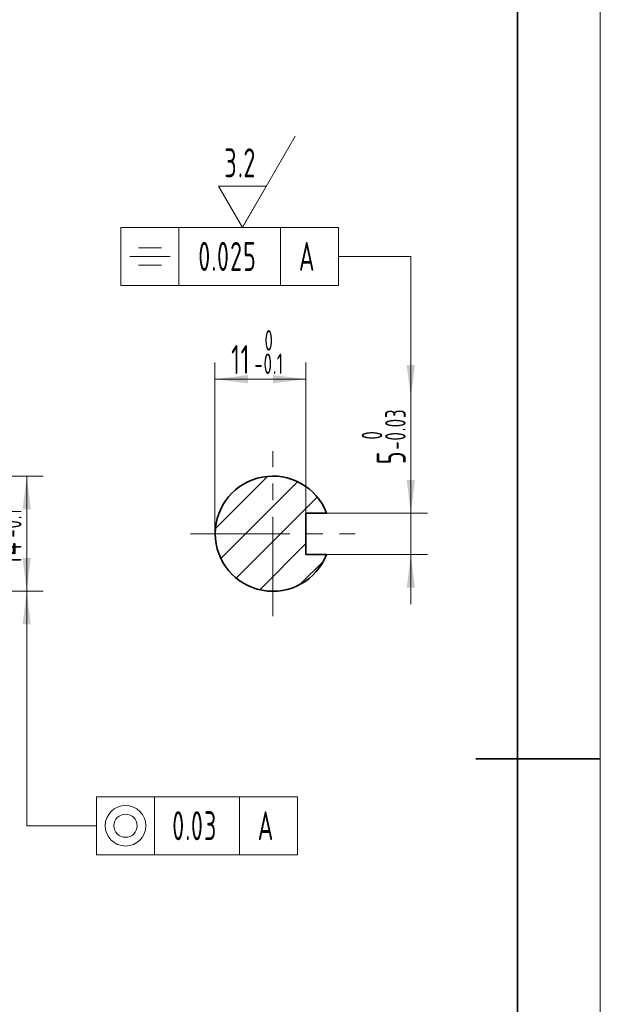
# Model space of a CAD drawing. Header units: millimetres. Extents: x -210 to 210, y -148 to 247.
# Tile 3 of 4: x 140 to 210, y -30 to 89. Entities that reach past the tile are written whole.
import ezdxf

# ---------------------------------------------------------------- set-up
doc = ezdxf.new("R2010")
doc.units = ezdxf.units.MM
doc.set_wipeout_variables(frame=1)
doc.linetypes.add('点画线', pattern=[18, 12, -2, 2, -2])
doc.layers.get('0').update_dxf_attribs({"lineweight": 35})
for name, color, linetype, lineweight in [('EB0', 7, 'Continuous', 35), ('中心线层', 1, '点画线', 18), ('剖面线层', 4, 'Continuous', 18), ('尺寸线层', 3, 'Continuous', 18)]:
    doc.layers.add(name, color=color, linetype=linetype, lineweight=lineweight)
doc.styles.add('机械', font='isocp', dxfattribs={"width": 0.667, "bigfont": 'gbcbig.shx'})
doc.dimstyles.new('机械', dxfattribs={"dimtxt": 3.5, "dimasz": 4, "dimexe": 2, "dimexo": 0, "dimtad": 1, "dimdsep": 46, "dimtxsty": '机械', "dimblk": '_CAXARROW', "dimcen": 0, "dimdle": 6, "dimazin": 2, "dimtfac": 0.7071067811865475, "dimtdec": 3, "dimtmove": 0, "dimatfit": 3, "dimfxl": 1, "dimfrac": 2, "dimtolj": 1, "dimtzin": 0, "dimlwd": 18, "dimarcsym": 0})

# ---------------------------------------------------------------- blocks, each defined once
blk = doc.blocks.new('$CAXA_FRAME_13B17AC1$')
at = {"layer": 'EB0', "color": 0, "linetype": 'Continuous', "lineweight": 18}
blk.add_line((210, 148.5), (210, -148.5), dxfattribs=at)
at = {"layer": 'EB0', "color": 0, "linetype": 'Continuous', "lineweight": 35}
for p, q in [((199.9999962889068, -138.499999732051), (200.0000037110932, 138.5000002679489)), ((210, 0), (195, 0))]:
    blk.add_line(p, q, dxfattribs=at)
blk = doc.blocks.new('*X5')
at = {"layer": '尺寸线层', "color": 0, "linetype": 'Continuous', "lineweight": 18, "char_height": 3.5, "attachment_point": 1, "rotation": 90, "line_spacing_factor": 0.8398320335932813, "style": '机械'}
for s, insert, width in [('\\T1.1;{\\H0.707107x;-0.03}', (184.0386455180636, 37.30673182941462), 21.9784411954), ('\\T1.1;{\\H0.707107x;0}', (181.2137710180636, 38.53299678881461), 21.9784411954), ('\\T1.1;5', (183.0135200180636, 35.57253182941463), 30.3152411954)]:
    blk.add_mtext(s, dxfattribs=dict(at, insert=insert, width=width))
blk = doc.blocks.new('*X4')
at = {"layer": '尺寸线层', "linetype": 'Continuous', "lineweight": 18}
for points in [[(187.1385192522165, 29.67443108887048), (187.6385192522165, 33.67443108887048), (186.6385192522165, 33.67443108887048)], [(187.1385192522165, 24.67443108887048), (187.6385192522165, 20.67443108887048), (186.6385192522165, 20.67443108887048)]]:
    blk.add_hatch(color=0, dxfattribs=at).paths.add_polyline_path(points, flags=0)
at = {"layer": '尺寸线层', "color": 0, "linetype": 'Continuous', "lineweight": 18}
for p, q in [((187.1385192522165, 43.5494428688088), (187.1385192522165, 18.67443108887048)), ((176.9719392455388, 29.67443108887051), (189.1385192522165, 29.67443108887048)), ((176.9719392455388, 24.67443108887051), (189.1385192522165, 24.67443108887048))]:
    blk.add_line(p, q, dxfattribs=at)
blk.add_blockref('*X5', (0, 0), dxfattribs=at)
blk = doc.blocks.new('_CAXARROW')
blk.add_hatch(color=0).paths.add_polyline_path([(0, 0), (-1, 0.125), (-1, -0.125)], flags=0)
blk = doc.blocks.new('*X6')
at = {"layer": '尺寸线层', "linetype": 'Continuous', "lineweight": 18}
blk.add_hatch(color=0, dxfattribs=at).paths.add_polyline_path([(0, 7.105427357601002e-15), (-0.5, 3.999999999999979), (0.5, 3.999999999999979)], flags=0)
at = {"layer": '尺寸线层', "color": 0, "linetype": 'Continuous', "lineweight": 18}
for p, q in [((-34.97702136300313, 20.59705439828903), (-27.97702136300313, 20.59705439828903)), ((-34.97702136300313, 20.59705439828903), (-34.97702136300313, 13.59705439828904)), ((-27.97702136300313, 13.59705439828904), (-27.97702136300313, 20.59705439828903)), ((-27.97702136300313, 20.59705439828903), (-8.72352136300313, 20.59705439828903)), ((-15.72352136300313, 13.59705439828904), (-15.72352136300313, 20.59705439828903)), ((-8.72352136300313, 13.59705439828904), (-8.72352136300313, 20.59705439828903)), ((-32.87702136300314, 18.14705439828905), (-30.07702136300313, 18.14705439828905)), ((-33.92702136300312, 17.09705439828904), (-29.02702136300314, 17.09705439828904)), ((0, 17.09705439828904), (-8.72352136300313, 17.09705439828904)), ((0, 7.105427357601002e-15), (0, 17.09705439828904)), ((-32.87702136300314, 16.04705439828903), (-30.07702136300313, 16.04705439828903)), ((-27.97702136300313, 13.59705439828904), (-34.97702136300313, 13.59705439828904)), ((-27.97702136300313, 13.59705439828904), (-8.72352136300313, 13.59705439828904))]:
    blk.add_line(p, q, dxfattribs=at)
at = {"layer": '尺寸线层', "color": 0, "linetype": 'Continuous', "lineweight": 18, "char_height": 3.5, "attachment_point": 5, "line_spacing_factor": 0.8398320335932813, "style": '机械'}
for s, insert, width in [('\\T1.1;0.025', (-22.10039636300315, 17.09705439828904), 11.155575), ('\\T1.1;A', (-12.47364636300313, 17.09705439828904), 2.000999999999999)]:
    blk.add_mtext(s, dxfattribs=dict(at, insert=insert, width=width))
blk = doc.blocks.new('*X8')
at = {"layer": '尺寸线层', "color": 0, "linetype": 'Continuous', "lineweight": 18, "char_height": 3.5, "attachment_point": 1, "line_spacing_factor": 0.8398320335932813, "style": '机械'}
for s, insert, width in [('\\T1.1;{\\H0.707107x;0}', (169.4818017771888, 51.75380640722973), 15.6584602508), ('\\T1.1;11', (165.4541368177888, 49.95405740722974), 28.2640602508), ('\\T1.1;{\\H0.707107x;-0.1}', (168.2555368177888, 48.92893190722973), 15.6584602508)]:
    blk.add_mtext(s, dxfattribs=dict(at, insert=insert, width=width))
blk = doc.blocks.new('*X7')
at = {"layer": '尺寸线层', "linetype": 'Continuous', "lineweight": 18}
for points in [[(163.4871493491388, 45.82905817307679), (167.4871493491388, 45.32905817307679), (167.4871493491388, 46.32905817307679)], [(174.4871493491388, 45.82905817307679), (170.4871493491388, 45.32905817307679), (170.4871493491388, 46.32905817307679)]]:
    blk.add_hatch(color=0, dxfattribs=at).paths.add_polyline_path(points, flags=0)
at = {"layer": '尺寸线层', "color": 0, "linetype": 'Continuous', "lineweight": 18}
for p, q in [((163.4871493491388, 27.17443108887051), (163.4871493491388, 47.82905817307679)), ((174.4871493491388, 29.67443108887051), (174.4871493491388, 47.82905817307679)), ((174.4871493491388, 45.82905817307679), (163.4871493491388, 45.82905817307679))]:
    blk.add_line(p, q, dxfattribs=at)
blk.add_blockref('*X8', (0, 0), dxfattribs=at)
blk = doc.blocks.new('*X9')
at = {"layer": '尺寸线层', "color": 0, "linetype": 'Continuous', "lineweight": 18}
for p, q in [((0, 0), (6.350852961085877, 10.99999999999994)), ((0, 0), (-2.886751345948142, 4.999999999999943)), ((-2.886751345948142, 4.999999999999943), (2.886751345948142, 4.999999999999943))]:
    blk.add_line(p, q, dxfattribs=at)
at = {"layer": '尺寸线层', "color": 0, "linetype": 'Continuous', "lineweight": 18, "insert": (1.686501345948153, 7.799999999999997), "char_height": 3.5, "width": 5.452725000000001, "attachment_point": 6, "line_spacing_factor": 0.8398320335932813, "style": '机械'}
blk.add_mtext('\\T1.1;3.2', dxfattribs=at)
blk = doc.blocks.new('*X11')
at = {"layer": '尺寸线层', "color": 0, "linetype": 'Continuous', "lineweight": 18, "char_height": 3.5, "attachment_point": 1, "rotation": 90, "line_spacing_factor": 0.8398320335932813, "style": '机械'}
for s, insert, width in [('\\T1.1;{\\H0.707107x;-0.1}', (137.6881317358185, 26.69294355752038), 15.6584602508), ('\\T1.1;{\\H0.707107x;0}', (134.8632572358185, 27.91920851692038), 15.6584602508), ('\\T1.1;14', (136.6630062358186, 23.39129355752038), 30.2650602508)]:
    blk.add_mtext(s, dxfattribs=dict(at, insert=insert, width=width))
blk = doc.blocks.new('*X10')
at = {"layer": '尺寸线层', "linetype": 'Continuous', "lineweight": 18}
for points in [[(140.7880054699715, 34.12443108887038), (141.2880054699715, 30.12443108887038), (140.2880054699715, 30.12443108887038)], [(140.7880054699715, 20.22443108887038), (141.2880054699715, 24.22443108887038), (140.2880054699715, 24.22443108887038)]]:
    blk.add_hatch(color=0, dxfattribs=at).paths.add_polyline_path(points, flags=0)
at = {"layer": '尺寸线层', "color": 0, "linetype": 'Continuous', "lineweight": 18}
for p, q in [((125.3858182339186, 34.12443108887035), (142.7880054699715, 34.12443108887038)), ((140.7880054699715, 34.12443108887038), (140.7880054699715, 20.22443108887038)), ((125.3858182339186, 20.2244310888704), (142.7880054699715, 20.22443108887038))]:
    blk.add_line(p, q, dxfattribs=at)
blk.add_blockref('*X11', (0, 0), dxfattribs=at)
blk = doc.blocks.new('*X13')
at = {"layer": '尺寸线层', "linetype": 'Continuous', "lineweight": 18}
blk.add_hatch(color=0, dxfattribs=at).paths.add_polyline_path([(0, 0), (0.5, -3.999999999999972), (-0.5, -3.999999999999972)], flags=0)
at = {"layer": '尺寸线层', "color": 0, "linetype": 'Continuous', "lineweight": 18}
for p, q in [((0, 0), (0, -28.30276245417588)), ((8.421687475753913, -24.80276245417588), (15.42168747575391, -24.80276245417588)), ((8.421687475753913, -24.80276245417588), (8.421687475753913, -31.80276245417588)), ((15.42168747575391, -31.80276245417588), (15.42168747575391, -24.80276245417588)), ((15.42168747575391, -24.80276245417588), (32.6576874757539, -24.80276245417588)), ((25.6576874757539, -31.80276245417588), (25.6576874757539, -24.80276245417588)), ((32.6576874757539, -31.80276245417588), (32.6576874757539, -24.80276245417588)), ((0, -28.30276245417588), (8.421687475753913, -28.30276245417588)), ((15.42168747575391, -31.80276245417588), (8.421687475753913, -31.80276245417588)), ((15.42168747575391, -31.80276245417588), (32.6576874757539, -31.80276245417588))]:
    blk.add_line(p, q, dxfattribs=at)
for radius in [2.45, 1.4]:
    blk.add_circle((11.92168747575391, -28.30276245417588), radius, dxfattribs=at)
at = {"layer": '尺寸线层', "color": 0, "linetype": 'Continuous', "lineweight": 18, "char_height": 3.5, "attachment_point": 5, "line_spacing_factor": 0.8398320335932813, "style": '机械'}
for s, insert, width in [('\\T1.1;0.03', (20.28956247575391, -28.30276245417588), 8.304150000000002), ('\\T1.1;A', (28.9075624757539, -28.30276245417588), 2.000999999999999)]:
    blk.add_mtext(s, dxfattribs=dict(at, insert=insert, width=width))

msp = doc.modelspace()

# ---------------------------------------------------------------- hatches: boundary and pattern name
at = {"layer": '剖面线层', "linetype": 'Continuous', "lineweight": 18}
h = msp.add_hatch(dxfattribs=at)
h.set_pattern_fill('无图案', color=256, scale=3, angle=45, style=0, pattern_type=0)
h.set_pattern_definition([(45, (0, 0), (-2.121320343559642, 2.121320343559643), [])])
edge = h.paths.add_edge_path(flags=0)
edge.add_arc((170.4871493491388, 27.17443108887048), 6.950000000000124, 269.9999999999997, 338.9174758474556)
edge.add_line((174.4871493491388, 24.67443108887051), (176.9719392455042, 24.67443108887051))
edge.add_line((174.4871493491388, 27.17443108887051), (174.4871493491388, 24.67443108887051))
edge.add_line((170.4871493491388, 27.17443108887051), (174.4871493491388, 27.17443108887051))
edge.add_line((170.4871493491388, 20.22443108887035), (170.4871493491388, 27.17443108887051))
edge.add_line((174.4871493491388, 27.17443108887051), (170.4871493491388, 27.1744310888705))
edge.add_line((174.4871493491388, 29.67443108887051), (174.4871493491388, 27.17443108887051))
edge.add_line((176.9719392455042, 29.67443108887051), (174.4871493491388, 29.67443108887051))
edge.add_arc((170.4871493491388, 27.17443108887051), 6.950000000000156, 21.08252415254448, 90)
edge.add_line((170.4871493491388, 27.17443108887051), (170.4871493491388, 34.12443108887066))
edge.add_line((170.4871493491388, 27.17443108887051), (170.4871493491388, 20.22443108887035))
edge.add_line((163.5371493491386, 27.17443108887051), (170.4871493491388, 27.17443108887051))
edge.add_arc((170.4871493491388, 27.17443108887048), 6.950000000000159, 179.9999999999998, 270)
edge = h.paths.add_edge_path(flags=0)
edge.add_line((170.4871493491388, 27.1744310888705), (163.5371493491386, 27.1744310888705))
edge.add_line((170.4871493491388, 34.12443108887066), (170.4871493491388, 27.1744310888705))
edge.add_arc((170.4871493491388, 27.1744310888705), 6.950000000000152, 90.00000000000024, 180.0000000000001)

# ---------------------------------------------------------------- linework, layer by layer
at = {"layer": 'EB0', "linetype": 'Continuous', "lineweight": 35}
for p, q in [((174.4871493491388, 24.67443108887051), (174.4871493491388, 29.67443108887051)), ((176.9719392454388, 29.67443108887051), (174.4871493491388, 29.67443108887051)), ((174.4871493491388, 24.67443108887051), (176.9719392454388, 24.67443108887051))]:
    msp.add_line(p, q, dxfattribs=at)
msp.add_arc((170.4871493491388, 27.17443108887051), 6.950000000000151, 21.08252415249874, 338.9174758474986, dxfattribs=at)
at = {"layer": '中心线层', "linetype": '点画线', "lineweight": 18}
for p, q in [((170.4871493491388, 17.22443108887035), (170.4871493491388, 37.12443108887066)), ((160.5371493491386, 27.17443108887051), (180.437149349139, 27.17443108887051))]:
    msp.add_line(p, q, dxfattribs=at)

# ---------------------------------------------------------------- block references
at = {"layer": 'EB0', "linetype": 'Continuous', "lineweight": 35}
msp.add_blockref('$CAXA_FRAME_13B17AC1$', (0, 0), dxfattribs=at)

# ---------------------------------------------------------------- dimensions: what is measured, and where the dimension line sits
at = {"layer": '尺寸线层', "linetype": 'Continuous', "lineweight": 35}
dim = msp.add_linear_dim(base=(187.1385192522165, 24.67443108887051), p1=(176.9719392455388, 29.67443108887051), p2=(176.9719392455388, 24.67443108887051), angle=270, dimstyle='机械', override={"dimsah": 1, "dimtol": 1, "dimtp": -0.03, "dimtm": 0, "dimtfill": 1, "dimtzin": 0}, dxfattribs=at)
dim.commit()
dim.dimension.update_dxf_attribs({"geometry": '*X4', "text_midpoint": (183.8636455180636, 39.36193697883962)})
dim = msp.add_linear_dim(base=(140.7880054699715, 20.2244310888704), p1=(125.3858182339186, 34.12443108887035), p2=(125.3858182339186, 20.2244310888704), angle=270, text='\\A1;14{\\H0.707107x;\\S 0^ -0.1;}', dimstyle='机械', override={"dimsah": 1, "dimtfill": 1, "dimtzin": 0}, dxfattribs=at)
dim.commit()
dim.dimension.update_dxf_attribs({"geometry": '*X10', "text_midpoint": (137.5131317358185, 27.17442608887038)})
dim = msp.add_linear_dim(base=(163.4871493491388, 45.82905817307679), p1=(174.4871493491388, 29.67443108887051), p2=(163.4871493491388, 27.17443108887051), dimstyle='机械', override={"dimsah": 1, "dimtol": 1, "dimtp": -0.1, "dimtm": 0, "dimtfill": 1, "dimtzin": 0}, dxfattribs=at)
dim.commit()
dim.dimension.update_dxf_attribs({"geometry": '*X7', "text_midpoint": (168.9871443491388, 49.10393190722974)})

# ---------------------------------------------------------------- next in the draw order: wipeouts: each hides what was drawn before it
at = {"linetype": 'Continuous', "lineweight": 35}
for points in [[(178.41499788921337, 57.146497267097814), (178.41499788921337, 60.646497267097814), (178.41499788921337, 60.646497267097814), (178.41499788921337, 64.1464972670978), (178.41499788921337, 64.1464972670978), (171.41499788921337, 64.1464972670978), (171.41499788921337, 64.1464972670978), (159.16149788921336, 64.1464972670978), (159.16149788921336, 64.1464972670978), (152.1614978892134, 64.1464972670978), (152.1614978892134, 64.1464972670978), (152.1614978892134, 57.146497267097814), (152.1614978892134, 57.146497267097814), (159.16149788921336, 57.146497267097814), (159.16149788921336, 57.146497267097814), (171.41499788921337, 57.146497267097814), (171.41499788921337, 57.146497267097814)], [(149.20969294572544, -4.578331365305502), (149.20969294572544, -8.0783313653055), (149.20969294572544, -8.0783313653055), (149.20969294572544, -11.578331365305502), (149.20969294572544, -11.578331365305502), (156.20969294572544, -11.578331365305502), (156.20969294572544, -11.578331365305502), (166.44569294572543, -11.578331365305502), (166.44569294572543, -11.578331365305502), (173.44569294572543, -11.578331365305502), (173.44569294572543, -11.578331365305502), (173.44569294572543, -4.578331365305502), (173.44569294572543, -4.578331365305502), (166.44569294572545, -4.578331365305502), (166.44569294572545, -4.578331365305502), (156.20969294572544, -4.578331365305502), (156.20969294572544, -4.578331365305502)]]:
    msp.add_wipeout(points, dxfattribs=at).dxf.layer = '尺寸线层'

# ---------------------------------------------------------------- next in the draw order: block references
at = {"layer": '尺寸线层', "linetype": 'Continuous', "lineweight": 35}
for name, p in [('*X6', (187.1385192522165, 43.5494428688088)), ('*X13', (140.7880054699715, 20.22443108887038))]:
    msp.add_blockref(name, p, dxfattribs=at)

# ---------------------------------------------------------------- next in the draw order: wipeouts: each hides what was drawn before it
at = {"linetype": 'Continuous', "lineweight": 35}
msp.add_wipeout([(166.82933742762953, 64.14649726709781), (169.71608877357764, 69.1464972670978), (169.71608877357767, 69.14649726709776), (163.94258608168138, 69.14649726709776), (163.94258608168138, 69.14649726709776)], dxfattribs=at).dxf.layer = '尺寸线层'

# ---------------------------------------------------------------- next in the draw order: block references
at = {"layer": '尺寸线层', "linetype": 'Continuous', "lineweight": 35}
msp.add_blockref('*X9', (166.8293374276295, 64.14649726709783), dxfattribs=at)

doc.saveas('drawing.dxf')
